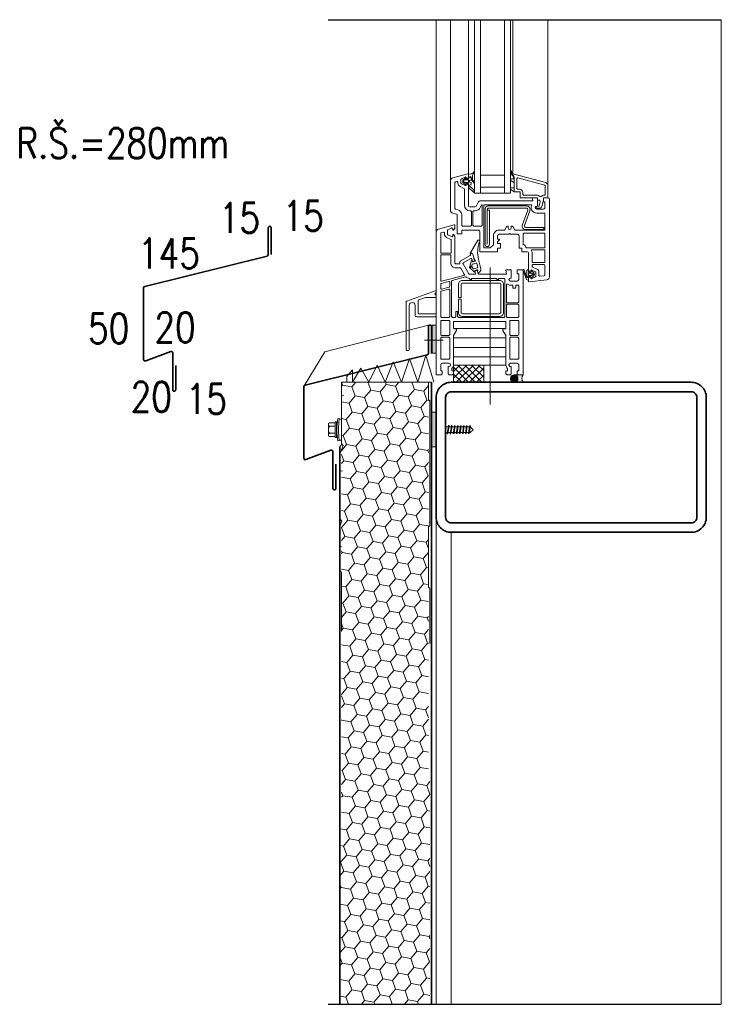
# Model space of a CAD drawing. Header units: millimetres. Extents: x -485339 to 350584, y -1189934 to 0.
# Tile 3 of 178: x -317797 to -317330, y -1055267 to -1054611. Entities that reach past the tile are written whole.
import ezdxf

# ---------------------------------------------------------------- set-up
doc = ezdxf.new("R2010")
doc.units = ezdxf.units.MM
doc.header["$LTSCALE"] = 10
for name, pattern in [('4008$0$SLD', [0]), ('4014$0$SLD', [0]), ('AUSGEZOGEN', [0]), ('DE_FLG$0$SLD', [0]), ('DE_MITTE$0$SLD', [0])]:
    doc.linetypes.add(name, pattern=pattern)
doc.layers.get('Defpoints').update_dxf_attribs({"color": 201})
for name, color, linetype, lineweight in [('N_klemp', 220, 'Continuous', 35), ('N_popis', 10, 'Continuous', 18), ('N_čáry_obrys', 10, 'Continuous', 35), ('N_čáry_plné', 10, 'Continuous', 18), ('N_šrary', 10, 'Continuous', 18), ('St_čáry_obrys', 5, 'Continuous', 35), ('St_čáry_plné', 250, 'Continuous', 18)]:
    doc.layers.add(name, color=color, linetype=linetype, lineweight=lineweight)
doc.styles.get("Standard").update_dxf_attribs({"font": 'simplex.shx', "width": 0.8})

# ---------------------------------------------------------------- blocks, each defined once
blk = doc.blocks.new('*X7571')
at = {"color": 0}
for p, q in [((144.05625, 175.3375), (144.05625, 175.3375)), ((144.1375, 175.175), (144.1375, 175.175)), ((144.21875, 175.3375), (144.21875, 175.3375)), ((144.21875, 175.0125), (144.21875, 175.0125)), ((144.21875, 174.6875), (144.21875, 174.6875)), ((144.3, 175.175), (144.3, 175.175)), ((144.3, 174.85), (144.3, 174.85)), ((144.38125, 175.3375), (144.38125, 175.3375)), ((144.38125, 175.0125), (144.38125, 175.0125)), ((144.38125, 174.6875), (144.38125, 174.6875)), ((144.4625, 175.175), (144.4625, 175.175)), ((144.4625, 174.85), (144.4625, 174.85)), ((144.54375, 175.3375), (144.54375, 175.3375)), ((144.54375, 175.0125), (144.54375, 175.0125)), ((144.54375, 174.6875), (144.54375, 174.6875)), ((144.625, 175.175), (144.625, 175.175)), ((144.625, 174.85), (144.625, 174.85)), ((144.70625, 175.3375), (144.70625, 175.3375)), ((144.70625, 174.6875), (144.70625, 174.6875)), ((143.975, 174.525), (143.975, 174.525)), ((144.1375, 174.525), (144.1375, 174.525)), ((144.3, 174.525), (144.3, 174.525)), ((144.4625, 174.525), (144.4625, 174.525)), ((144.625, 174.525), (144.625, 174.525)), ((144.7875, 174.525), (144.7875, 174.525))]:
    blk.add_line(p, q, dxfattribs=at)
blk = doc.blocks.new('*X7572')
at = {"color": 0}
for p, q in [((394.92, 631.63), (395.43, 632.13)), ((395.41, 631.13), (394.92, 631.62)), ((395.57, 631.15), (394.94, 631.78)), ((394.95, 631.47), (395.58, 632.11)), ((394.97, 631.85), (395.2, 632.08)), ((395, 631.35), (395.7, 632.05)), ((395.69, 631.21), (395, 631.9)), ((395.78, 631.29), (395.08, 631.99)), ((395.09, 631.26), (395.79, 631.97)), ((395.86, 631.39), (395.18, 632.07)), ((395.19, 631.19), (395.86, 631.86)), ((395.91, 631.52), (395.31, 632.12)), ((395.32, 631.14), (395.91, 631.73)), ((395.92, 631.68), (395.47, 632.13)), ((395.49, 631.14), (395.92, 631.56)), ((395.16, 631.2), (394.99, 631.37))]:
    blk.add_line(p, q, dxfattribs=at)

msp = doc.modelspace()

# ---------------------------------------------------------------- hatches: boundary and pattern name
at = {"layer": 'N_čáry_plné'}
for points in [[(-317522.33, -1054833.24), (-317519.67, -1054833.24), (-317519.67, -1054814.58), (-317522.33, -1054814.58)], [(-317519.67, -1054895.67), (-317519.67, -1054872.43), (-317522.67, -1054872.43), (-317522.67, -1054895.67)]]:
    msp.add_hatch(color=256, dxfattribs=at).paths.add_polyline_path(points)
h = msp.add_hatch(dxfattribs=at)
h.set_pattern_fill('LINE', color=256, scale=2, style=0)
h.set_pattern_definition([(360, (-320138.802, -1053883.2036), (-1e-14, -6.35), [])])
h.paths.add_polyline_path([(-317508.17, -1054836.16), (-317508.17, -1054821.47), (-317506.17, -1054818), (-317506.17, -1054817), (-317507.67, -1054817, -0.414214), (-317508.17, -1054816.5), (-317508.17, -1054812.5, -0.414214), (-317507.67, -1054812), (-317473.67, -1054812, -0.414214), (-317473.17, -1054812.5), (-317473.17, -1054816.5, -0.414214), (-317473.67, -1054817), (-317475.17, -1054817), (-317475.17, -1054818), (-317473.17, -1054821.47), (-317473.17, -1054836.16)])
h = msp.add_hatch(dxfattribs=at)
h.set_pattern_fill('NET', color=256, angle=45, style=0)
h.set_pattern_definition([(315, (-319931.4127, -1053833.7344), (-2.245064, -2.245064), []), (225, (-319931.4127, -1053833.7344), (-2.245064, 2.245064), [])])
h.paths.add_polyline_path([(-317508.17, -1054852.6), (-317508.17, -1054846.85), (-317508.17, -1054846.85), (-317508.17, -1054845), (-317508.17, -1054845), (-317508.17, -1054841.1), (-317488.03, -1054841.1), (-317488.03, -1054852.6)])
at = {"layer": 'N_šrary', "lineweight": 0}
h = msp.add_hatch(dxfattribs=at)
h.set_pattern_fill('HONEY', color=253, scale=2, angle=350, style=0)
h.set_pattern_definition([(350, (-309335.549, -1036060.685), (10.3352303, 3.761715), [6.35, -12.7]), (110, (-309335.549, -1036060.685), (-8.4253559, 7.0697145), [6.35, -12.7]), (50, (-309335.549, -1036060.685), (1.9098744, 10.8314295), [-12.7, 6.35])])
h.paths.add_polyline_path([(-317582.83, -1054852.6), (-317582.83, -1055143.03, -0.267949), (-317583.33, -1055143.9, 0.267949), (-317583.83, -1055144.77), (-317583.83, -1055267.24), (-317523.83, -1055267.24), (-317523.83, -1055114.5, 0.267949), (-317524.33, -1055113.63, -0.267949), (-317524.83, -1055112.76), (-317524.83, -1054852.6)])

# ---------------------------------------------------------------- linework, layer by layer
at = {"layer": 'Defpoints', "ltscale": 0.25}
for p, q in [((-317591.66, -1054610.86), (-317329.67, -1054610.86)), ((-317591.66, -1055267.24), (-317329.67, -1055267.24))]:
    msp.add_line(p, q, dxfattribs=at)
at = {"layer": 'N_klemp', "lineweight": 35}
for points in [[(-317629.56, -1054767.44), (-317629.56, -1054749.61, 0.414214), (-317630.56, -1054748.61), (-317630.56, -1054748.61, 0.414214), (-317631.56, -1054749.61), (-317631.56, -1054767.44, -0.35658), (-317632.36, -1054768.42), (-317713.83, -1054788.66, 0.35658), (-317714.63, -1054789.64), (-317714.63, -1054837.38, 0.52344), (-317713.28, -1054838.31), (-317696.59, -1054832.07, -0.52344), (-317695.24, -1054833.01), (-317695.24, -1054857.52, 0.414214), (-317694.24, -1054858.52), (-317694.24, -1054858.52, 0.414214), (-317693.24, -1054857.52), (-317693.24, -1054841.41)], [(-317522.8, -1054833.28), (-317522.8, -1054815.44, 0.414214), (-317523.8, -1054814.44), (-317523.8, -1054814.44, 0.414214), (-317524.8, -1054815.44), (-317524.8, -1054833.28, -0.35658), (-317525.6, -1054834.26), (-317607.07, -1054854.5, 0.35658), (-317607.87, -1054855.48), (-317607.87, -1054903.22, 0.52344), (-317606.52, -1054904.15), (-317589.83, -1054897.91, -0.52344), (-317588.48, -1054898.84), (-317588.48, -1054923.36, 0.414214), (-317587.48, -1054924.36), (-317587.48, -1054924.36, 0.414214), (-317586.48, -1054923.36), (-317586.48, -1054907.25)]]:
    msp.add_lwpolyline(points, format="xyb", dxfattribs=at)
at = {"layer": 'N_klemp', "lineweight": 18}
msp.add_lwpolyline([(-317524.8, -1054814.44), (-317593.97, -1054832.18), (-317607.65, -1054854.84)], dxfattribs=at)
at = {"layer": 'N_čáry_obrys'}
for p, q in [((-317522.88, -1054852.6), (-317522.88, -1055267.24)), ((-317583.83, -1054895.67), (-317583.83, -1055267.24))]:
    msp.add_line(p, q, dxfattribs=at)
at = {"layer": 'N_čáry_plné', "linetype": 'Continuous'}
for p, q in [((-317494.18, -1054610.86), (-317494.18, -1054726.48)), ((-317490.18, -1054610.86), (-317490.18, -1054726.48)), ((-317474.18, -1054610.86), (-317474.18, -1054726.48)), ((-317470.18, -1054610.86), (-317470.18, -1054726.48)), ((-317490.18, -1054726.48), (-317494.18, -1054726.48)), ((-317470.18, -1054726.48), (-317474.18, -1054726.48))]:
    msp.add_line(p, q, dxfattribs=at)
at = {"layer": 'N_čáry_plné'}
for p, q in [((-317521.32, -1054763.61), (-317521.32, -1054763.61)), ((-317516.67, -1054788), (-317516.67, -1054787.15)), ((-317516.3, -1054786.67), (-317511.3, -1054785.33)), ((-317511.04, -1054789.09), (-317516.04, -1054790.43)), ((-317510.67, -1054785.82), (-317510.67, -1054788.61)), ((-317467.67, -1054847.6), (-317461.67, -1054847.6)), ((-317461.67, -1054852.6), (-317467.67, -1054852.6)), ((-317582.83, -1054861.48), (-317581.24, -1054861.2)), ((-317591.53, -1054880.72), (-317591.53, -1054887.65)), ((-317587.03, -1054879.56), (-317590.83, -1054879.56)), ((-317587.03, -1054881.87), (-317590.83, -1054881.87)), ((-317587.03, -1054889.03), (-317587.03, -1054879.33)), ((-317586.63, -1054878.93), (-317586.43, -1054878.93)), ((-317586.03, -1054879.33), (-317586.03, -1054889.03)), ((-317584.15, -1054876.97), (-317585.13, -1054876.78)), ((-317584.19, -1054877.18), (-317582.83, -1054877.18)), ((-317590.83, -1054886.49), (-317587.03, -1054886.49)), ((-317587.03, -1054888.8), (-317590.83, -1054888.8)), ((-317586.43, -1054889.43), (-317586.63, -1054889.43)), ((-317584.15, -1054891.39), (-317585.13, -1054891.58)), ((-317584.19, -1054891.18), (-317582.83, -1054891.18)), ((-317583.83, -1054900.49), (-317581.76, -1054894.8)), ((-317581.76, -1054894.8), (-317582.83, -1054893.52)), ((-317583.83, -1054911.92), (-317582.02, -1054911.6)), ((-317582.55, -1054945.19), (-317583.83, -1054943.66)), ((-317583.83, -1054948.72), (-317582.55, -1054945.19)), ((-317524.36, -1054946.1), (-317523.83, -1054946.01)), ((-317519.67, -1054942.6), (-317519.67, -1055267.24)), ((-317509.67, -1054952.6), (-317509.67, -1055267.24)), ((-317583.83, -1054962.17), (-317582.81, -1054961.99))]:
    msp.add_line(p, q, dxfattribs=at)
at = {"layer": 'N_čáry_plné', "linetype": 'AUSGEZOGEN'}
for p, q in [((-317582.83, -1054852.6), (-317582.83, -1054893.94)), ((-317524.83, -1054863.67), (-317524.83, -1054852.6)), ((-317523.83, -1054865.4), (-317523.83, -1054947.67)), ((-317523.83, -1054867.19), (-317523.83, -1054947.67)), ((-317582.83, -1054885.91), (-317582.83, -1054893.94)), ((-317583.83, -1054895.67), (-317583.83, -1054977.67)), ((-317524.83, -1054949.4), (-317524.83, -1054988.67)), ((-317524.83, -1054949.4), (-317524.83, -1054988.67)), ((-317582.83, -1054979.4), (-317582.83, -1055018.67)), ((-317582.83, -1054979.4), (-317582.83, -1055018.67)), ((-317523.83, -1054990.4), (-317523.83, -1055026.67))]:
    msp.add_line(p, q, dxfattribs=at)
at = {"layer": 'N_čáry_plné', "ltscale": 0.5}
for p, q in [((-317512.38, -1054886.95), (-317511.53, -1054881.43)), ((-317511.87, -1054886.94), (-317511.02, -1054881.44)), ((-317511.53, -1054881.43), (-317511.02, -1054881.44)), ((-317510.34, -1054886.9), (-317509.51, -1054881.48)), ((-317509.84, -1054886.89), (-317509.01, -1054881.5)), ((-317507.9, -1054884.18), (-317507.5, -1054881.54)), ((-317507.5, -1054881.54), (-317506.99, -1054881.55)), ((-317507.4, -1054884.18), (-317506.99, -1054881.55)), ((-317506.28, -1054886.79), (-317505.48, -1054881.59)), ((-317505.77, -1054886.78), (-317504.98, -1054881.61)), ((-317505.48, -1054881.59), (-317504.98, -1054881.61)), ((-317504.25, -1054886.74), (-317503.47, -1054881.65)), ((-317503.74, -1054886.72), (-317502.96, -1054881.66)), ((-317503.47, -1054881.65), (-317502.96, -1054881.66)), ((-317502.23, -1054886.74), (-317501.44, -1054881.65)), ((-317501.72, -1054886.72), (-317500.94, -1054881.66)), ((-317500.2, -1054886.74), (-317499.42, -1054881.65)), ((-317499.69, -1054886.72), (-317498.92, -1054881.66)), ((-317499.42, -1054881.65), (-317498.92, -1054881.66)), ((-317498.18, -1054886.74), (-317497.4, -1054881.65)), ((-317497.67, -1054886.72), (-317496.89, -1054881.66)), ((-317497.4, -1054881.65), (-317496.89, -1054881.66)), ((-317513.37, -1054882.28), (-317511.66, -1054882.28)), ((-317513.37, -1054886.08), (-317512.24, -1054886.08)), ((-317511.87, -1054886.08), (-317510.22, -1054886.08)), ((-317511.15, -1054882.28), (-317509.64, -1054882.28)), ((-317509.71, -1054886.08), (-317508.2, -1054886.08)), ((-317509.13, -1054882.28), (-317507.61, -1054882.28)), ((-317508.31, -1054886.84), (-317507.8, -1054886.83)), ((-317507.8, -1054886.83), (-317507.4, -1054884.18)), ((-317507.69, -1054886.08), (-317506.17, -1054886.08)), ((-317507.11, -1054882.28), (-317505.59, -1054882.28)), ((-317506.28, -1054886.79), (-317505.77, -1054886.78)), ((-317505.67, -1054886.08), (-317504.15, -1054886.08)), ((-317505.08, -1054882.28), (-317503.57, -1054882.28)), ((-317503.64, -1054886.08), (-317502.13, -1054886.08)), ((-317503.06, -1054882.28), (-317501.54, -1054882.28)), ((-317501.62, -1054886.08), (-317500.1, -1054886.08)), ((-317501.04, -1054882.28), (-317499.52, -1054882.28)), ((-317500.2, -1054886.74), (-317499.69, -1054886.72)), ((-317499.6, -1054886.08), (-317498.08, -1054886.08)), ((-317499.01, -1054882.28), (-317497.5, -1054882.28)), ((-317498.18, -1054886.74), (-317497.67, -1054886.72)), ((-317497.57, -1054886.08), (-317497.07, -1054886.08)), ((-317497.07, -1054886.08), (-317495.07, -1054884.18)), ((-317495.07, -1054884.18), (-317497, -1054882.35))]:
    msp.add_line(p, q, dxfattribs=at)
at = {"layer": 'N_čáry_plné'}
for points in [[(-317519.67, -1054752.33), (-317519.67, -1054610.86)], [(-317510.17, -1054718.26), (-317510.17, -1054610.86)], [(-317498.17, -1054713.9), (-317498.17, -1054610.86)], [(-317468.67, -1054713.6), (-317468.67, -1054610.86)], [(-317445.17, -1054721.43), (-317445.17, -1054610.86)], [(-317516.67, -1054788), (-317516.67, -1054789.95)], [(-317527.55, -1054824.5), (-317515.01, -1054824.5)], [(-317532.01, -1054852.6), (-317526.59, -1054834.46)], [(-317521.17, -1054852.6), (-317526.59, -1054834.46)], [(-317564.51, -1054852.6), (-317559.09, -1054841.07)], [(-317553.68, -1054852.6), (-317559.09, -1054841.07)], [(-317553.68, -1054852.6), (-317548.26, -1054838.87)], [(-317542.84, -1054852.6), (-317548.26, -1054838.87)], [(-317542.84, -1054852.6), (-317537.42, -1054836.66)], [(-317532.01, -1054852.6), (-317537.42, -1054836.66)], [(-317508.17, -1054841.1), (-317473.17, -1054841.1)], [(-317575.35, -1054852.6), (-317569.93, -1054843.27)], [(-317564.51, -1054852.6), (-317569.93, -1054843.27)], [(-317582.83, -1054852.6), (-317522.88, -1054852.6)]]:
    msp.add_lwpolyline(points, dxfattribs=at)
for points in [[(-317468.67, -1054713.6, -0.07144), (-317469.61, -1054711.46, 0.40386), (-317469.85, -1054711.32), (-317469.92, -1054711.33, 0.410765), (-317470.15, -1054711.69, 0.058815), (-317469.26, -1054714.22, 0.063292), (-317469.19, -1054714.32), (-317468.85, -1054714.75, 0.053572), (-317468.54, -1054715.05, -0.227931), (-317468.17, -1054715.83), (-317468.17, -1054716.61, -0.414214), (-317468.47, -1054716.91), (-317469.42, -1054716.91, 0.767327), (-317469.79, -1054718.31), (-317467.92, -1054719.4, -0.267927), (-317467.67, -1054719.83), (-317467.67, -1054722.41, -0.414214), (-317468.17, -1054722.91), (-317469.42, -1054722.91, 0.767327), (-317469.79, -1054724.31), (-317467.67, -1054725.55)], [(-317500.08, -1054716.69, 0.548619), (-317500.48, -1054716.56), (-317500.58, -1054716.64), (-317501.8, -1054717.67), (-317501.9, -1054717.75, 0.221695), (-317501.97, -1054717.9), (-317501.97, -1054719.3, 0.221694), (-317501.9, -1054719.46), (-317501.8, -1054719.54), (-317500.58, -1054720.56), (-317500.48, -1054720.64, 0.548619), (-317500.08, -1054720.52), (-317499.97, -1054720.1), (-317498.17, -1054720.1), (-317498.17, -1054722.63, 0.303346), (-317498.04, -1054722.82), (-317494.8, -1054725.73, 0.070456), (-317494.67, -1054725.76, 0.565003), (-317494.21, -1054725.15, 0.088529), (-317497.1, -1054721.97, -0.282029), (-317497.37, -1054721.53), (-317497.37, -1054721.07), (-317496.47, -1054720.74), (-317496.47, -1054719.3), (-317497.37, -1054719.07), (-317497.37, -1054718.14), (-317496.47, -1054717.9), (-317496.47, -1054716.3), (-317497.37, -1054716.07), (-317497.37, -1054715.7), (-317496.47, -1054715.7, 0.151253), (-317494.62, -1054719.68, 0.881616), (-317494.22, -1054719.33, -0.385228), (-317494.21, -1054712.59, 0.856923), (-317494.53, -1054712.27), (-317495.27, -1054713.08, -0.184411), (-317496.56, -1054713.7), (-317497.99, -1054713.83, 0.388886), (-317498.17, -1054714.02), (-317498.17, -1054714.7), (-317498.17, -1054717.1), (-317499.97, -1054717.1), (-317500.08, -1054716.69)], [(-317485.64, -1054737.9), (-317484.14, -1054737.9), (-317484.14, -1054760.6, -1), (-317487.14, -1054760.6), (-317487.14, -1054737.4, -0.414214), (-317484.64, -1054734.9), (-317459.54, -1054734.9, -0.522229), (-317457.2, -1054738.26), (-317460.78, -1054747.95, 0.522229), (-317459.84, -1054749.3), (-317447.84, -1054749.3), (-317447.84, -1054750.8), (-317459.84, -1054750.8, -0.522229), (-317462.19, -1054747.43), (-317458.61, -1054737.74, 0.522229), (-317459.54, -1054736.4), (-317484.64, -1054736.4, 0.414214), (-317485.64, -1054737.4), (-317485.64, -1054760.6)], [(-317496.69, -1054767.01, -0.707107), (-317495.28, -1054767.12), (-317494.44, -1054770.26), (-317493.61, -1054771.45, -0.520567), (-317493.75, -1054771.83), (-317495.45, -1054772.29), (-317495.63, -1054771.61, 0.745504), (-317496.2, -1054771.6), (-317497.56, -1054775.73, 0.297935), (-317497.45, -1054776.16), (-317494.2, -1054779.06, 0.745504), (-317493.71, -1054778.76), (-317493.9, -1054778.08), (-317492.23, -1054777.64, -0.606815), (-317491.94, -1054777.97), (-317492.17, -1054778.62, 0.153915), (-317492.18, -1054778.71), (-317492.03, -1054779.24, 0.414214), (-317491.54, -1054779.52, 0.425542), (-317490.03, -1054777.05), (-317491.49, -1054770.67, -0.153081), (-317490.67, -1054758.54, 0.708308), (-317491.83, -1054757.9), (-317496.81, -1054766.21, 0.282029), (-317497.01, -1054766.86), (-317496.97, -1054766.99, 0.707107), (-317496.69, -1054767.01)]]:
    msp.add_lwpolyline(points, format="xyb", dxfattribs=at)
at = {"layer": 'N_čáry_plné', "linetype": 'Continuous'}
for points in [[(-317478.77, -1054763.1), (-317476.92, -1054763.1), (-317476.92, -1054760.1), (-317478.77, -1054760.1), (-317478.77, -1054759.39, -0.176327), (-317478.53, -1054758.75), (-317477.52, -1054757.53, 0.63707), (-317477.67, -1054757.2), (-317478.77, -1054757.2), (-317478.77, -1054754.9, -0.414214), (-317477.77, -1054753.9), (-317471.17, -1054753.9, -0.99998), (-317470.17, -1054753.9), (-317465.42, -1054753.9, -0.414214), (-317464.42, -1054754.9), (-317464.42, -1054763.1), (-317462.57, -1054763.1), (-317462.57, -1054765.6), (-317459.17, -1054765.6, -0.414214), (-317458.17, -1054766.6), (-317458.17, -1054778.1), (-317457.17, -1054779.1), (-317456.67, -1054779.1), (-317456.67, -1054778.2, -0.54862), (-317455.96, -1054777.75), (-317453.46, -1054778.91, -0.291474), (-317453.17, -1054779.37), (-317453.17, -1054781.84, -0.291474), (-317453.46, -1054782.29), (-317455.96, -1054783.46, -0.546634), (-317456.67, -1054783), (-317456.67, -1054782.1), (-317457.17, -1054782.1), (-317458.17, -1054783.1), (-317458.17, -1054785.1, 0.445229), (-317457.62, -1054785.6), (-317445.96, -1054784.37, 0.383864), (-317444.17, -1054782.39), (-317444.17, -1054730.6, 0.414213), (-317445.17, -1054729.6), (-317448.17, -1054729.6), (-317448.17, -1054732.2), (-317447.17, -1054732.2), (-317447.17, -1054736.1, -0.414215), (-317448.17, -1054737.1), (-317452.67, -1054737.1, -0.999998), (-317452.67, -1054735.1), (-317452.17, -1054735.1), (-317452.17, -1054729.6), (-317455.67, -1054729.6), (-317455.32, -1054731.6), (-317490.53, -1054731.6, 0.291474), (-317491.44, -1054732.18), (-317492.76, -1054735.02, -0.291474), (-317493.67, -1054735.6), (-317497.17, -1054735.6, -0.414214), (-317498.17, -1054734.6), (-317498.17, -1054721.1), (-317499.17, -1054720.1), (-317499.67, -1054720.1), (-317499.67, -1054721, -0.548619), (-317500.38, -1054721.46), (-317502.88, -1054720.29, -0.291473), (-317503.17, -1054719.84), (-317503.17, -1054717.37, -0.291474), (-317502.88, -1054716.92), (-317500.38, -1054715.75, -0.546633), (-317499.67, -1054716.2), (-317499.67, -1054717.1), (-317499.17, -1054717.1), (-317498.17, -1054716.1), (-317498.17, -1054713.9, 0.493145), (-317498.55, -1054713.61), (-317508.69, -1054716.33, 0.339454), (-317510.17, -1054718.26), (-317510.17, -1054737.86, 0.339454), (-317508.69, -1054739.79), (-317506.04, -1054740.5, -0.339454), (-317505.67, -1054740.99), (-317505.67, -1054753.6), (-317502.67, -1054753.6), (-317502.67, -1054751.1), (-317491.67, -1054751.1, -0.414214), (-317490.67, -1054752.1), (-317490.67, -1054765.6), (-317478.77, -1054765.6)], [(-317502.67, -1054747.9, 0.414214), (-317502.17, -1054748.4), (-317496.67, -1054748.4, 0.414214), (-317496.17, -1054747.9), (-317496.17, -1054738.8, 0.414214), (-317496.67, -1054738.3), (-317497.17, -1054738.3, -0.414213), (-317500.87, -1054734.6), (-317500.87, -1054723.75, 0.291473), (-317501.16, -1054723.3), (-317503.72, -1054722.1, -0.291473), (-317505.17, -1054719.84), (-317505.17, -1054719.14, 0.493145), (-317505.8, -1054718.66), (-317506.8, -1054718.93, 0.339454), (-317507.17, -1054719.41), (-317507.17, -1054736.71, 0.339454), (-317506.8, -1054737.19), (-317505.26, -1054737.61, -0.339454), (-317502.67, -1054740.99)], [(-317489.53, -1054734.47, -0.802585), (-317488.97, -1054734.6), (-317488.97, -1054747.9, -0.414214), (-317489.47, -1054748.4), (-317494.67, -1054748.4, -0.414214), (-317495.17, -1054747.9), (-317495.17, -1054738.8, -0.414214), (-317494.67, -1054738.3), (-317493.67, -1054738.3, 0.291474), (-317490.32, -1054736.17)], [(-317481.47, -1054754.9, -0.414214), (-317477.77, -1054751.2), (-317474.46, -1054751.2, 0.267949), (-317474.02, -1054750.95), (-317472.67, -1054748.6), (-317471.67, -1054748.6), (-317471.67, -1054749.7, 0.999998), (-317469.67, -1054749.7), (-317469.67, -1054748.6), (-317468.67, -1054748.6), (-317467.31, -1054750.95, 0.267949), (-317466.88, -1054751.2), (-317447.67, -1054751.2, 0.414214), (-317447.17, -1054750.7), (-317447.17, -1054740.3, 0.414214), (-317447.67, -1054739.8), (-317452.67, -1054739.8, -0.509683), (-317456.19, -1054734.96, 0.509693), (-317456.66, -1054734.3), (-317487.47, -1054734.3, 0.414214), (-317487.97, -1054734.8), (-317487.97, -1054762.4, 0.414214), (-317487.47, -1054762.9), (-317483.59, -1054762.9, 0.198912), (-317483.38, -1054762.81), (-317481.56, -1054760.99, 0.198912), (-317481.47, -1054760.78)], [(-317516.17, -1054766.6), (-317510.17, -1054766.6, 0.414214), (-317509.67, -1054766.1), (-317509.67, -1054757.85, 0.291473), (-317509.96, -1054757.39), (-317512.72, -1054756.1, -0.291473), (-317514.17, -1054753.84), (-317514.17, -1054753.08, 0.493145), (-317514.8, -1054752.6), (-317516.3, -1054753, 0.339454), (-317516.67, -1054753.49), (-317516.67, -1054766.1, 0.414214)], [(-317461.43, -1054760.65, -0.291705), (-317461.72, -1054760.2), (-317461.72, -1054753.7, -0.414214), (-317461.22, -1054753.2), (-317447.67, -1054753.2, -0.414214), (-317447.17, -1054753.7), (-317447.17, -1054762.4, -0.414214), (-317447.67, -1054762.9), (-317459.45, -1054762.9, -0.351), (-317459.93, -1054762.51, 0.232768)], [(-317503.67, -1054776.3), (-317506.67, -1054776.3, -0.414214), (-317509.87, -1054773.1), (-317509.87, -1054768.1), (-317509.87, -1054768.1, 0.414214), (-317510.37, -1054767.6), (-317516.17, -1054767.6, 0.414214), (-317516.67, -1054768.1), (-317516.67, -1054784.77, 0.493145), (-317516.04, -1054785.26), (-317501.23, -1054781.29, 0.493145), (-317500.93, -1054780.56), (-317503.24, -1054776.55, 0.267949)], [(-317455.17, -1054772.8), (-317447.67, -1054772.8, 0.414213), (-317447.17, -1054772.3), (-317447.17, -1054764.7, 0.414214), (-317447.67, -1054764.2), (-317455.62, -1054764.2, 0.559436), (-317456.07, -1054764.93, -0.117902), (-317455.67, -1054766.6), (-317455.67, -1054772.3, 0.414214)], [(-317451.17, -1054779.37, 0.291474), (-317452.61, -1054777.1), (-317455.38, -1054775.81, -0.291473), (-317455.67, -1054775.36), (-317455.67, -1054774.6, -0.414214), (-317455.17, -1054774.1), (-317447.67, -1054774.1, -0.407129), (-317447.17, -1054774.59), (-317447.17, -1054781.03, -0.383864), (-317447.62, -1054781.53), (-317450.62, -1054781.85, -0.435959), (-317451.17, -1054781.37)], [(-317506.67, -1054808.8, -0.414214), (-317507.17, -1054809.3), (-317508.87, -1054809.3, -0.414214), (-317509.37, -1054808.8), (-317509.37, -1054785.2, -0.339454), (-317509, -1054784.72), (-317500.13, -1054782.34, -0.257005), (-317499.66, -1054782.46, 0.176272), (-317497.65, -1054783.3, -0.401872), (-317497.17, -1054783.8, 1.002105), (-317496.17, -1054783.8, -0.414214), (-317495.67, -1054783.3), (-317479.67, -1054783.3, -0.414214), (-317479.17, -1054783.8, 1), (-317478.17, -1054783.8, -0.414214), (-317477.67, -1054783.3), (-317474.37, -1054783.3, -0.414214), (-317473.87, -1054783.8), (-317473.87, -1054808.8, -0.414214), (-317474.37, -1054809.3), (-317504.87, -1054809.3, -0.414214), (-317505.37, -1054808.8), (-317505.37, -1054805.3), (-317506.67, -1054805.3)], [(-317465.17, -1054787.8), (-317466.17, -1054787.8, 0.414214), (-317466.67, -1054788.3), (-317466.67, -1054789.3, -0.414214), (-317467.17, -1054789.8), (-317468.17, -1054789.8, -0.414214), (-317468.67, -1054789.3), (-317468.67, -1054788.3, 0.414214), (-317469.17, -1054787.8), (-317470.17, -1054787.8, -0.138709), (-317472.11, -1054787.25, 0.586627), (-317472.87, -1054787.68), (-317472.87, -1054799.1, 0.414214), (-317472.37, -1054799.6), (-317465.17, -1054799.6, 0.414214), (-317464.67, -1054799.1), (-317464.67, -1054788.3, 0.414214)], [(-317516.67, -1054808.8, 0.414214), (-317516.17, -1054809.3), (-317511.17, -1054809.3, 0.414214), (-317510.67, -1054808.8), (-317510.67, -1054790.99, 0.493145), (-317511.3, -1054790.51), (-317516.3, -1054791.85, 0.339454), (-317516.67, -1054792.33)], [(-317472.37, -1054809.3), (-317465.17, -1054809.3, 0.414214), (-317464.67, -1054808.8), (-317464.67, -1054801.1, 0.414214), (-317465.17, -1054800.6), (-317472.37, -1054800.6, 0.414214), (-317472.87, -1054801.1), (-317472.87, -1054808.8, 0.414214)], [(-317511.17, -1054821.3, 0.414214), (-317510.67, -1054820.8), (-317510.67, -1054811.8, 0.414214), (-317511.17, -1054811.3), (-317516.17, -1054811.3, 0.414214), (-317516.67, -1054811.8), (-317516.67, -1054820.8, 0.414213), (-317516.17, -1054821.3)], [(-317465.17, -1054821.3, 0.414213), (-317464.67, -1054820.8), (-317464.67, -1054811.8, 0.414214), (-317465.17, -1054811.3), (-317470.17, -1054811.3, 0.414214), (-317470.67, -1054811.8), (-317470.67, -1054820.8, 0.414214), (-317470.17, -1054821.3)], [(-317516.67, -1054836.7, 0.414214), (-317516.17, -1054837.2), (-317511.17, -1054837.2, 0.414214), (-317510.67, -1054836.7), (-317510.67, -1054823.1, 0.414214), (-317511.17, -1054822.6), (-317516.17, -1054822.6, 0.414214), (-317516.67, -1054823.1)], [(-317470.17, -1054837.2, -0.414214), (-317470.67, -1054836.7), (-317470.67, -1054823.1, -0.414214), (-317470.17, -1054822.6), (-317465.17, -1054822.6, -0.414214), (-317464.67, -1054823.1), (-317464.67, -1054836.7, -0.414214), (-317465.17, -1054837.2)]]:
    msp.add_lwpolyline(points, format="xyb", close=True, dxfattribs=at)
at = {"layer": 'N_čáry_plné'}
for points in [[(-317500.97, -1054719.5, -0.414214), (-317501.27, -1054719.2), (-317501.27, -1054718, -0.414214), (-317500.97, -1054717.7), (-317498.47, -1054717.7, -0.414214), (-317498.17, -1054718), (-317498.17, -1054719.2, -0.414214), (-317498.47, -1054719.5)], [(-317458.17, -1054784.3, -0.414214), (-317458.37, -1054784.5), (-317458.62, -1054784.5, -0.149964), (-317459.51, -1054784.01), (-317461.77, -1054778.16, -0.865088), (-317461.1, -1054777.59), (-317459.4, -1054782.2, 4.419361), (-317459.17, -1054782.09), (-317459.17, -1054778.1, -0.414214), (-317458.67, -1054777.6), (-317458.37, -1054777.6, -0.414214), (-317458.17, -1054777.8), (-317458.17, -1054779.1), (-317456.67, -1054779.1), (-317456.67, -1054778.55, -0.641722), (-317456.17, -1054778.33), (-317454.59, -1054779.69, -0.458292), (-317454.59, -1054781.51), (-317456.17, -1054782.88, -0.641722), (-317456.67, -1054782.65), (-317456.67, -1054782.1), (-317458.17, -1054782.1)], [(-317519.67, -1054794.56, -1), (-317519.67, -1054792.94), (-317519.67, -1054791.42), (-317539.34, -1054798.42, 0.317227), (-317539.67, -1054798.89), (-317539.67, -1054830.92, 0.414214), (-317539.17, -1054831.42), (-317538.17, -1054831.42, 0.414214), (-317537.67, -1054830.92), (-317537.67, -1054801.36, -1), (-317533.67, -1054801.36), (-317533.67, -1054807.91, 0.414214), (-317532.67, -1054808.91), (-317520.17, -1054808.91, 0.414214), (-317519.67, -1054808.41), (-317519.67, -1054807.41, 0.414214), (-317520.17, -1054806.91), (-317531.17, -1054806.91, -0.414214), (-317531.67, -1054806.41), (-317531.67, -1054798.17, -0.317227), (-317531.34, -1054797.7), (-317526.8, -1054796.08), (-317520.17, -1054796.08, 0.414214), (-317519.67, -1054795.58)]]:
    msp.add_lwpolyline(points, format="xyb", close=True, dxfattribs=at)
at = {"layer": 'N_čáry_plné', "linetype": 'Continuous'}
for points in [[(-317474.18, -1054722.48), (-317474.18, -1054714.48), (-317490.18, -1054714.48), (-317490.18, -1054722.48)], [(-317474.18, -1054726.48), (-317474.18, -1054722.48), (-317490.18, -1054722.48), (-317490.18, -1054726.48)]]:
    msp.add_lwpolyline(points, close=True, dxfattribs=at)
at = {"layer": 'N_čáry_plné', "linetype": '4008$0$SLD'}
for points in [[(-317467.67, -1054725.6), (-317464.17, -1054725.6, -0.414214), (-317463.67, -1054726.1), (-317463.67, -1054729.6), (-317452.17, -1054729.6), (-317452.17, -1054731.1), (-317451.34, -1054731.1, -0.493145), (-317450.37, -1054732.36), (-317451.04, -1054734.88, -0.339454), (-317451.33, -1054735.1), (-317452.32, -1054735.1, 0.999999), (-317452.32, -1054736.6), (-317450.87, -1054736.6, 0.339454), (-317449.32, -1054735.42), (-317448.17, -1054731.1), (-317448.17, -1054729.6), (-317445.17, -1054729.6), (-317445.17, -1054721.43, 0.339454), (-317446.65, -1054719.5), (-317468.67, -1054713.6), (-317468.67, -1054713.83, 0.23607), (-317468.27, -1054714.63, -0.23607), (-317467.67, -1054715.83)], [(-317464.17, -1054723.8, -0.414214), (-317461.87, -1054726.1), (-317461.87, -1054727.3, 0.414214), (-317461.37, -1054727.8), (-317452.22, -1054727.8, -0.230961), (-317450.96, -1054728.42, 0.487948), (-317449.38, -1054728.42, -0.230959), (-317448.12, -1054727.8), (-317447.47, -1054727.8, 0.414214), (-317446.97, -1054727.3), (-317446.97, -1054721.66, 0.339454), (-317447.34, -1054721.18), (-317465.24, -1054716.38, 0.493145), (-317465.87, -1054716.87), (-317465.87, -1054723.3, 0.414214), (-317465.37, -1054723.8)]]:
    msp.add_lwpolyline(points, format="xyb", close=True, dxfattribs=at)
at = {"layer": 'N_čáry_plné', "linetype": 'Continuous'}
msp.add_lwpolyline([(-317519.67, -1054790.87), (-317519.67, -1054847.6), (-317516.42, -1054847.6), (-317515.67, -1054846.85), (-317515.67, -1054845), (-317516.67, -1054845), (-317516.67, -1054840.9, -0.414213), (-317515.67, -1054839.9), (-317511.17, -1054839.9, -0.414213), (-317510.17, -1054840.9), (-317510.17, -1054841.1, -0.414213), (-317511.17, -1054842.1), (-317511.67, -1054842.1), (-317511.67, -1054846.85), (-317510.92, -1054847.6), (-317508.92, -1054847.6), (-317508.17, -1054846.85), (-317508.17, -1054845), (-317509.17, -1054845), (-317509.17, -1054843.34, 0.213422), (-317508.17, -1054841.1), (-317508.17, -1054821.47), (-317506.17, -1054818), (-317506.17, -1054817), (-317507.67, -1054817, -0.414213), (-317508.17, -1054816.5), (-317508.17, -1054812.5, -0.414214), (-317507.67, -1054812), (-317473.67, -1054812, -0.414213), (-317473.17, -1054812.5), (-317473.17, -1054816.5, -0.414213), (-317473.67, -1054817), (-317475.17, -1054817), (-317475.17, -1054818), (-317473.17, -1054821.47), (-317473.17, -1054841.1, 0.213422), (-317472.17, -1054843.34), (-317472.17, -1054845), (-317473.17, -1054845), (-317473.17, -1054846.85), (-317472.42, -1054847.6), (-317470.42, -1054847.6), (-317469.67, -1054846.85), (-317469.67, -1054842.1), (-317470.17, -1054842.1, -0.414214), (-317471.17, -1054841.1), (-317471.17, -1054840.9, -0.414213), (-317470.17, -1054839.9), (-317465.67, -1054839.9, -0.414213), (-317464.67, -1054840.9), (-317464.67, -1054845), (-317465.67, -1054845), (-317465.67, -1054846.85), (-317464.92, -1054847.6), (-317461.67, -1054847.6), (-317461.67, -1054778.6, 0.414214), (-317462.67, -1054777.6), (-317465.67, -1054777.6), (-317465.67, -1054780.2), (-317464.67, -1054780.2), (-317464.67, -1054784.1, -0.414213), (-317465.67, -1054785.1), (-317470.17, -1054785.1, -1), (-317470.17, -1054783.1), (-317469.67, -1054783.1), (-317469.67, -1054777.6), (-317473.17, -1054777.6), (-317472.91, -1054780.6), (-317491.28, -1054780.6, -0.339454), (-317491.77, -1054780.23), (-317492.15, -1054778.81, 0.267949), (-317492.86, -1054778.11), (-317493.4, -1054777.96), (-317493.7, -1054778.04, 0.414214), (-317493.84, -1054778.29), (-317493.39, -1054779.97, -0.493145), (-317493.87, -1054780.6), (-317497.5, -1054780.6, -0.267949), (-317497.93, -1054780.35), (-317501.8, -1054773.65, -0.414214), (-317501.62, -1054772.96), (-317496.68, -1054770.11, -0.493145), (-317495.95, -1054770.42), (-317495.5, -1054772.1, 0.414214), (-317495.25, -1054772.25), (-317494.95, -1054772.16), (-317494.55, -1054771.77, 0.267949), (-317494.29, -1054770.8), (-317495.26, -1054767.18, 0.8391), (-317496.81, -1054767.32), (-317496.84, -1054767.65, -0.244698), (-317497.09, -1054768.04), (-317503.62, -1054771.81, 0.267949), (-317503.87, -1054772.24), (-317503.87, -1054773.1, -0.414214), (-317504.37, -1054773.6), (-317506.67, -1054773.6, -0.414214), (-317507.17, -1054773.1), (-317507.17, -1054755.1), (-317508.17, -1054754.1), (-317508.67, -1054754.1), (-317508.67, -1054755, -0.548619), (-317509.38, -1054755.46), (-317511.88, -1054754.29, -0.291473), (-317512.17, -1054753.84), (-317512.17, -1054751.37, -0.291474), (-317511.88, -1054750.91), (-317509.38, -1054749.75, -0.546633), (-317508.67, -1054750.2), (-317508.67, -1054751.1), (-317508.17, -1054751.1), (-317507.17, -1054750.1), (-317507.17, -1054748.1, 0.493145), (-317507.8, -1054747.62), (-317518.19, -1054750.4, 0.339454), (-317519.67, -1054752.33), (-317519.67, -1054847.6)], format="xyb", dxfattribs=at)
at = {"layer": 'N_čáry_plné', "linetype": 'DE_MITTE$0$SLD'}
msp.add_lwpolyline([(-317495.49, -1054776.24), (-317494.96, -1054776.76, 0.267949), (-317494.67, -1054776.84), (-317492.23, -1054776.19, 0.414214), (-317492.02, -1054775.82), (-317492.69, -1054773.31, 0.414214), (-317493.06, -1054773.1), (-317495.5, -1054773.75, 0.267949), (-317495.71, -1054773.96), (-317495.9, -1054774.68, 0.131653), (-317495.9, -1054774.84), (-317495.57, -1054776.1, 0.131653)], format="xyb", close=True, dxfattribs=at)
at = {"layer": 'N_čáry_plné', "ltscale": 0.25}
msp.add_lwpolyline([(-317483.65, -1054776.13), (-317483.65, -1054867.42)], dxfattribs=at)
at = {"layer": 'N_čáry_plné', "linetype": 'DE_FLG$0$SLD'}
msp.add_lwpolyline([(-317455.97, -1054781.35), (-317457.87, -1054781.35, -0.414214), (-317458.17, -1054781.05), (-317458.17, -1054780.15, -0.414214), (-317457.87, -1054779.85), (-317455.97, -1054779.85, -0.414214), (-317455.67, -1054780.15), (-317455.67, -1054781.05, -0.414214)], format="xyb", close=True, dxfattribs=at)
at = {"layer": 'N_čáry_plné', "linetype": '4014$0$SLD'}
msp.add_lwpolyline([(-317476.6, -1054787.45, 0.414214), (-317477.6, -1054786.45), (-317502, -1054786.45, 0.414214), (-317503, -1054787.45), (-317503, -1054796.15), (-317504.8, -1054796.15), (-317504.8, -1054787.15, -0.414214), (-317502.3, -1054784.65), (-317477.3, -1054784.65, -0.414214), (-317474.8, -1054787.15), (-317474.8, -1054806.15, -0.414214), (-317477.3, -1054808.65), (-317502.3, -1054808.65, -0.414214), (-317504.8, -1054806.15), (-317504.8, -1054797.15), (-317503, -1054797.15), (-317503, -1054805.85, 0.414214), (-317502, -1054806.85), (-317477.6, -1054806.85, 0.414214), (-317476.6, -1054805.85)], format="xyb", close=True, dxfattribs=at)
at = {"layer": 'N_čáry_plné'}
for points in [[(-317522.33, -1054814.58), (-317519.67, -1054814.58), (-317519.67, -1054833.24), (-317522.33, -1054833.24)], [(-317508.17, -1054841.1), (-317488.03, -1054841.1), (-317488.03, -1054852.6), (-317508.17, -1054852.6)], [(-317579.17, -1054852.6), (-317579.17, -1054848.82), (-317575.35, -1054844.38), (-317575.35, -1054852.6)], [(-317519.67, -1054895.67), (-317519.67, -1054872.43), (-317522.67, -1054872.43), (-317522.67, -1054895.67)]]:
    msp.add_lwpolyline(points, close=True, dxfattribs=at)
at = {"layer": 'N_čáry_plné', "ltscale": 0.5}
for points in [[(-317509.51, -1054881.48), (-317509.01, -1054881.5)], [(-317501.44, -1054881.65), (-317500.94, -1054881.66)], [(-317512.38, -1054886.95), (-317511.87, -1054886.94)], [(-317510.34, -1054886.9), (-317509.84, -1054886.89)], [(-317508.31, -1054886.84), (-317507.9, -1054884.18)], [(-317504.25, -1054886.74), (-317503.74, -1054886.72)], [(-317502.23, -1054886.74), (-317501.72, -1054886.72)]]:
    msp.add_lwpolyline(points, dxfattribs=at)
at = {"layer": 'N_čáry_plné', "linetype": 'DE_MITTE$0$SLD'}
msp.add_circle((-317496.7, -1054775.73), 0.35, dxfattribs=at)
at = {"layer": 'N_čáry_plné', "linetype": 'DE_FLG$0$SLD'}
msp.add_circle((-317454.87, -1054780.6), 0.35, dxfattribs=at)
at = {"layer": 'N_čáry_plné'}
msp.add_circle((-317467.67, -1054850.1), 2.5, dxfattribs=at)
for centre, radius, start, end in [((-317516.17, -1054787.15), 0.5, 104.99999, 179.99994), ((-317516.17, -1054789.95), 0.5, 180.06724, 284.99997), ((-317511.17, -1054785.82), 0.5, 0.00006, 104.99998), ((-317511.17, -1054788.61), 0.5, 285.00007, 0.00001), ((-317467.67, -1054850.1), 2.5, 270, 90), ((-317458.46, -1054850.1), 4.07, 142.05235, 217.94765), ((-317590.23, -1054880.72), 1.3, 117.55002, 242.44998), ((-317587.37, -1054884.18), 4.16, 146.27495, 213.72505), ((-317586.63, -1054879.33), 0.4, 90, 180), ((-317586.43, -1054879.33), 0.4, 0, 90), ((-317546.37, -1054884.18), 39.46, 169.19242, 190.80758), ((-317546.37, -1054884.18), 38.46, 169.19242, 190.80758), ((-317590.23, -1054887.65), 1.3, 117.55002, 242.44998), ((-317586.63, -1054889.03), 0.4, 180, 270), ((-317586.43, -1054889.03), 0.4, 270, 0)]:
    msp.add_arc(centre, radius, start, end, dxfattribs=at)
at = {"layer": 'N_čáry_plné', "linetype": 'AUSGEZOGEN'}
for centre, start, end in [((-317523.83, -1054863.67), 180, 240), ((-317524.83, -1054865.4), 0, 60), ((-317582.83, -1054895.67), 120, 180), ((-317582.83, -1054895.67), 120, 180), ((-317583.83, -1054893.94), 300, 0), ((-317583.83, -1054893.94), 300, 0), ((-317523.83, -1054949.4), 120, 180), ((-317523.83, -1054949.4), 120, 180), ((-317524.83, -1054947.67), 300, 0), ((-317524.83, -1054947.67), 300, 0), ((-317582.83, -1054977.67), 180, 240), ((-317582.83, -1054977.67), 180, 240), ((-317583.83, -1054979.4), 0, 60), ((-317583.83, -1054979.4), 0, 60), ((-317523.83, -1054988.67), 180, 240), ((-317523.83, -1054988.67), 180, 240), ((-317524.83, -1054990.4), 0, 60), ((-317524.83, -1054990.4), 0, 60)]:
    msp.add_arc(centre, 1, start, end, dxfattribs=at)
at = {"layer": 'St_čáry_obrys'}
for points in [[(-317509.67, -1054852.6), (-317349.67, -1054852.6, -0.414214), (-317339.67, -1054862.6), (-317339.67, -1054942.6, -0.414214), (-317349.67, -1054952.6), (-317509.67, -1054952.6, -0.414214), (-317519.67, -1054942.6), (-317519.67, -1054862.6, -0.414214)], [(-317509.67, -1054858.9, 0.414214), (-317513.37, -1054862.6), (-317513.37, -1054942.6, 0.414214), (-317509.67, -1054946.3), (-317349.67, -1054946.3, 0.414214), (-317345.97, -1054942.6), (-317345.97, -1054862.6, 0.414214), (-317349.67, -1054858.9)]]:
    msp.add_lwpolyline(points, format="xyb", close=True, dxfattribs=at)
at = {"layer": 'St_čáry_plné'}
msp.add_line((-317329.67, -1055267.24), (-317329.67, -1054610.86), dxfattribs=at)

# ---------------------------------------------------------------- block references
at = {"layer": 'N_čáry_plné', "xscale": -5, "yscale": 5, "zscale": 8, "rotation": 180}
for name, p in [('*X7572', (-319444.77, -1051691.95)), ('*X7571', (-318185.98, -1053975.39))]:
    msp.add_blockref(name, p, dxfattribs=at)

# ---------------------------------------------------------------- texts
at = {"layer": 'N_klemp', "lineweight": 35, "width": 0.8}
msp.add_text('R.Š.=280mm', height=20, dxfattribs=at).set_placement((-317799.43, -1054703.13))
at = {"layer": 'N_popis', "width": 0.8}
for s, p in [('15', (-317664.44, -1054752.98)), ('15', (-317622.01, -1054751.62)), ('145', (-317718.33, -1054776.67)), ('50', (-317751.65, -1054826.67)), ('20', (-317707.41, -1054825.99)), ('20', (-317723.29, -1054872.27)), ('15', (-317686.54, -1054873.63))]:
    msp.add_text(s, height=20, dxfattribs=at).set_placement(p)

doc.saveas('drawing.dxf')
